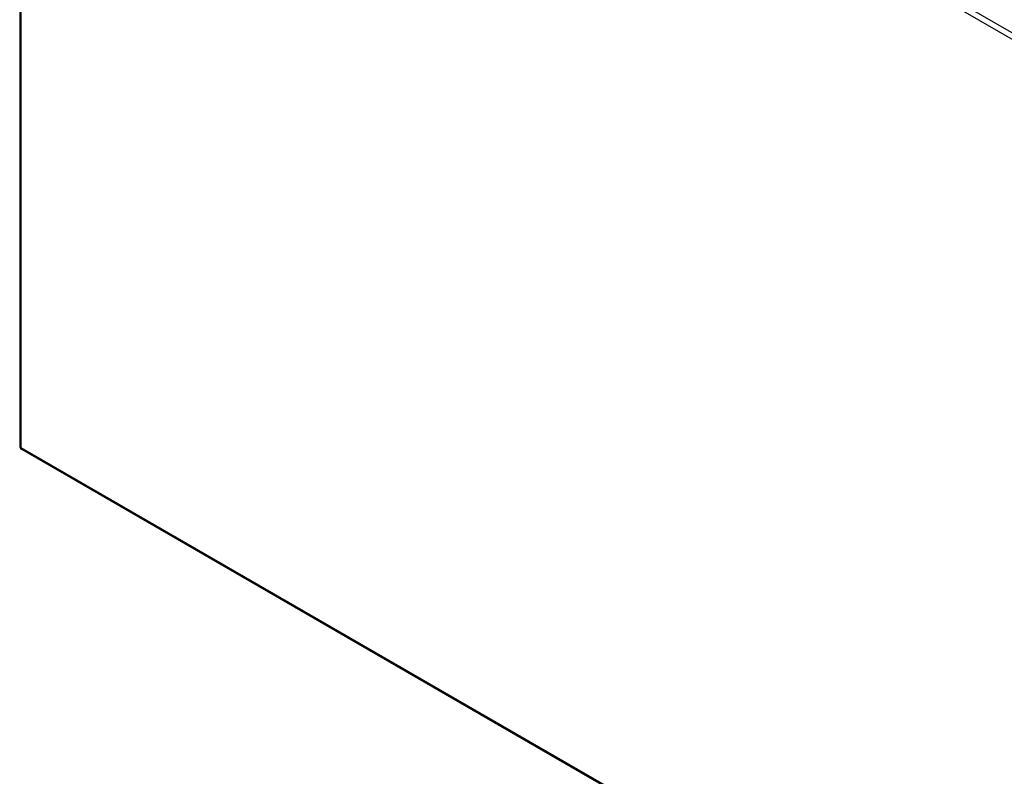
# Model space of a CAD drawing. Header units: inches. Extents: x 635 to 745, y 253 to 341.
# Tile 11 of 127: x 635 to 660, y 303 to 322. Entities that reach past the tile are written whole.
import ezdxf

# ---------------------------------------------------------------- set-up
doc = ezdxf.new("R2010")
doc.units = ezdxf.units.IN
doc.header["$MEASUREMENT"] = 0
doc.layers.add('Visible Edges(ANSI)', color=7, linetype='Continuous', lineweight=25)
doc.layers.add('Visible Tangent Edges(ANSI)', color=7, linetype='Continuous', lineweight=25)

msp = doc.modelspace()

# ---------------------------------------------------------------- linework, layer by layer
at = {"layer": 'Visible Edges(ANSI)'}
for p, q in [((635.38, 335.806), (635.38, 311.539)), ((635.429, 311.454), (686.061, 282.221))]:
    msp.add_line(p, q, dxfattribs=at)
msp.add_arc((635.479, 311.539), 0.099, 180, 240, dxfattribs=at)
at = {"layer": 'Visible Tangent Edges(ANSI)'}
for p, q in [((635.479, 335.887), (686.111, 306.654)), ((686.041, 306.533), (635.409, 335.765)), ((635.409, 335.765), (635.409, 311.499)), ((635.409, 311.499), (686.041, 282.266))]:
    msp.add_line(p, q, dxfattribs=at)
for major_axis, start_param, end_param in [((-0.099, 0), 0, 0.785398), ((-0.0495, -0.0857), 5.497787, 6.283185)]:
    msp.add_ellipse((635.479, 311.539), major_axis=major_axis, ratio=0.57735, start_param=start_param, end_param=end_param, dxfattribs=at)

doc.saveas('drawing.dxf')
